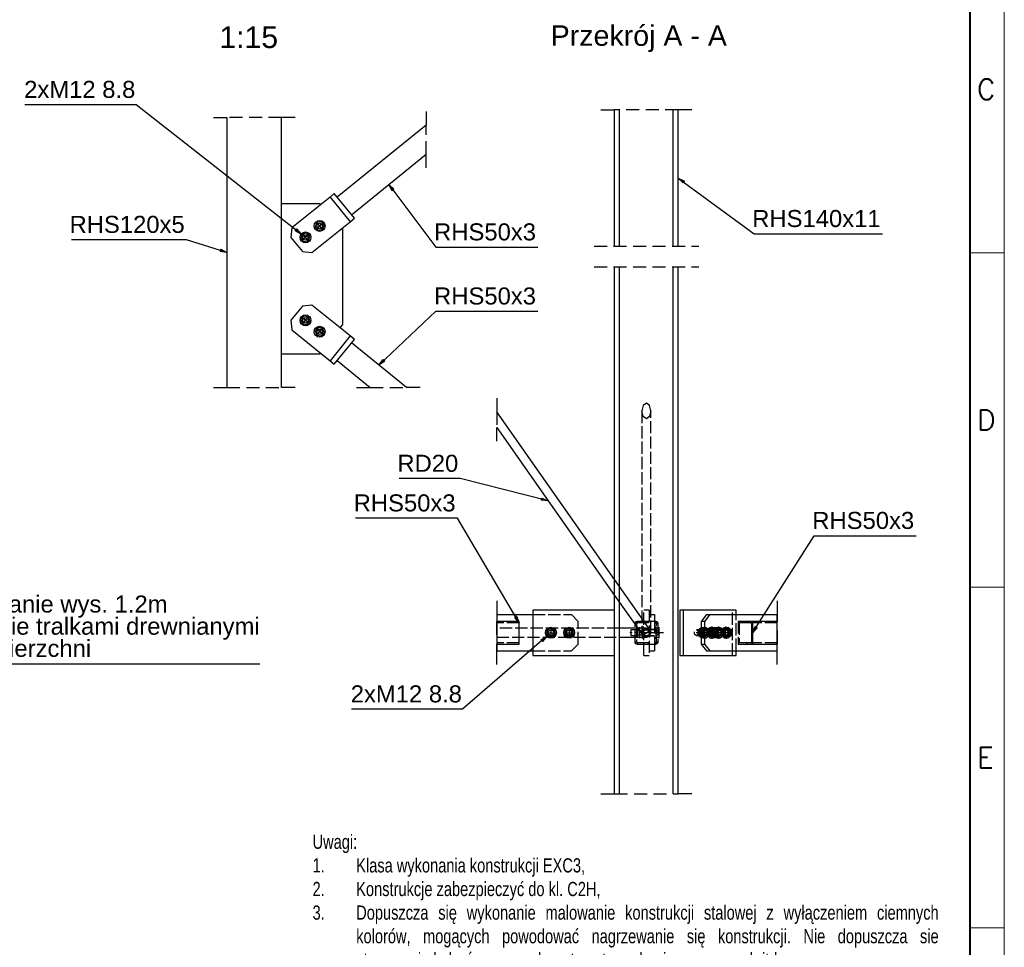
# Paper-space layout 'A0 Advance Steel' of a CAD drawing. Header units: millimetres. Extents: x 228 to 822, y 214 to 634.
# Tile 75 of 76: x 678 to 822, y 361 to 497. Entities that reach past the tile are written whole.
import ezdxf

# ---------------------------------------------------------------- set-up
doc = ezdxf.new("R2010")
doc.units = ezdxf.units.MM
for name, pattern in [('ACAD_ISO02W100', [15, 12, -3]), ('ACAD_ISO04W100', [30, 24, -3, 0, -3]), ('DASHED', [19.05, 12.7, -6.35])]:
    doc.linetypes.add(name, pattern=pattern)
doc.layers.get('0').update_dxf_attribs({"linetype": 'CONTINUOUS'})
for name, color, linetype, lineweight in [('5', 7, 'CONTINUOUS', 15), ('A_opis', 7, 'CONTINUOUS', 5), ('RAHM2', 1, 'CONTINUOUS', 15), ('RAHM3', 51, 'CONTINUOUS', 30), ('RAHM5', 3, 'CONTINUOUS', 40)]:
    doc.layers.add(name, color=color, linetype=linetype, lineweight=lineweight)
for name, color, linetype in [('AS_Belki', 145, 'CONTINUOUS'), ('AS_Blachy', 30, 'CONTINUOUS'), ('AS_INS_ON', 7, 'CONTINUOUS'), ('AS_Kraty', 9, 'CONTINUOUS'), ('AS_Sruby', 9, 'CONTINUOUS')]:
    doc.layers.add(name, color=color, linetype=linetype)
doc.styles.add('Arial', font='arial.ttf')
doc.styles.add('CalloutText_Small', font='arial.ttf', dxfattribs={"height": 3.175})
doc.styles.add('Podstawowy AB', font='ARIALN.TTF', dxfattribs={"width": 0.9})
doc.styles.add('ROMANS', font='romans.shx', dxfattribs={"width": 0.9})

# ---------------------------------------------------------------- blocks, each defined once
blk = doc.blocks.new('132QEWDSAASD')
at = {"layer": 'RAHM2'}
for p, q in [((589, 249), (594, 249)), ((589, 200), (594, 200)), ((589, 150), (594, 150))]:
    blk.add_line(p, q, dxfattribs=at)
blk.add_lwpolyline([(0, 0), (0, 420), (594, 420), (594, 0)], close=True, dxfattribs=at)
at = {"layer": 'RAHM5'}
blk.add_line((589, 5), (589, 415), dxfattribs=at)
at = {"layer": 'RAHM3', "style": 'ROMANS'}
for s, p in [('C', (590, 271.5)), ('D', (590, 223)), ('E', (590, 173.5))]:
    blk.add_text(s, height=3, dxfattribs=at).set_placement(p)
blk = doc.blocks.new('5ytrhfgvc')
at = {"layer": '5'}
blk.add_blockref('132QEWDSAASD', (0, 0), dxfattribs=at)

psp = doc.layouts.new('A0 Advance Steel')

# ---------------------------------------------------------------- linework, layer by layer
at = {"color": 0, "linetype": 'ByBlock', "lineweight": -2}
for p, q in [((775.06, 473.21), (774.36, 473.93)), ((774.36, 473.93), (775.26, 473.48)), ((732.39, 472.08), (731.92, 472.98)), ((731.92, 472.98), (732.66, 472.29)), ((732.39, 472.08), (732.66, 472.29)), ((775.06, 473.21), (775.26, 473.48)), ((718.38, 466.47, -18258.5), (718.17, 466.21, -18258.5)), ((718.38, 466.47, -18258.5), (719.06, 465.72, -18258.5)), ((719.06, 465.72, -18258.5), (718.17, 466.21, -18258.5)), ((707.27, 463.49), (707.17, 463.17)), ((708.18, 463.03), (707.17, 463.17)), ((707.27, 463.49), (708.18, 463.03)), ((730.46, 446.5), (731.08, 447.3)), ((731.31, 447.06), (730.46, 446.5)), ((731.31, 447.06), (731.08, 447.3)), ((754.36, 426.99), (754.27, 426.67)), ((755.28, 426.59), (754.27, 426.67)), ((754.36, 426.99), (755.28, 426.59)), ((750.66, 409.66), (750.37, 409.49)), ((751.02, 408.72), (750.37, 409.49)), ((750.66, 409.66), (751.02, 408.72)), ((785.25, 407.25), (785.65, 408.18)), ((785.93, 408), (785.25, 407.25)), ((785.93, 408), (785.65, 408.18)), ((754.22, 406.2, -1191.36), (755.09, 406.73, -1191.36)), ((754.22, 406.2, -1191.36), (754.44, 405.95, -1191.36)), ((755.09, 406.73, -1191.36), (754.44, 405.95, -1191.36))]:
    psp.add_line(p, q, dxfattribs=at)
at = {"color": 7}
for points in [[(719.06, 465.72), (694.84, 484.69), (678.53, 484.69)], [(774.36, 473.93), (785.49, 465.75), (804.32, 465.75)], [(731.92, 472.98), (738.83, 463.79), (753.78, 463.79)], [(708.18, 463.03), (702.26, 464.89), (685.37, 464.89)], [(730.46, 446.5), (738.83, 454.39), (753.78, 454.39)], [(755.28, 426.59), (742.37, 429.85), (733.44, 429.85)], [(751.02, 408.72), (741.98, 424.04), (727.04, 424.04)], [(785.25, 407.25), (794.29, 421.47), (809.24, 421.47)], [(755.09, 406.73), (742.74, 396.03), (726.43, 396.03)]]:
    psp.add_lwpolyline(points, dxfattribs=at)
at = {"color": 7, "elevation": 28346.77}
psp.add_lwpolyline([(647.65, 410.69), (660.23, 402.71), (713.02, 402.71)], dxfattribs=at)
at = {"layer": 'AS_Belki', "color": 7, "linetype": 'Continuous', "ltscale": 0.15}
for p, q in [((763.02, 483.93), (765.02, 483.93)), ((776.36, 483.93), (774.36, 483.93)), ((706.18, 482.82), (708.18, 482.82)), ((718.18, 482.82), (716.18, 482.82)), ((737.41, 483.71), (737.41, 481.71)), ((737.41, 475.42), (737.41, 477.42)), ((706.18, 443.24), (708.18, 443.24)), ((718.18, 443.24), (716.18, 443.24)), ((727.19, 443.24), (729.19, 443.24)), ((736.49, 443.24), (734.49, 443.24)), ((747.73, 441.66), (747.73, 439.66)), ((747.73, 435.34), (747.73, 437.34)), ((747.73, 410.92), (747.73, 408.92)), ((788.87, 410.92), (788.87, 408.92)), ((747.73, 403.58), (747.73, 405.58)), ((788.87, 403.58), (788.87, 405.58)), ((763.02, 383.61), (765.02, 383.61)), ((776.36, 383.61), (774.36, 383.61))]:
    psp.add_line(p, q, dxfattribs=at)
at = {"layer": 'AS_Belki', "color": 7, "linetype": 'DASHED', "ltscale": 0.15}
for p, q in [((774.36, 483.93), (765.02, 483.93)), ((716.18, 482.82), (708.18, 482.82)), ((737.41, 477.42), (737.41, 481.71)), ((708.18, 443.24), (716.18, 443.24)), ((729.19, 443.24), (734.49, 443.24)), ((747.73, 439.66), (747.73, 437.34)), ((747.73, 408.92), (747.73, 405.58)), ((788.87, 405.58), (788.87, 408.92)), ((765.02, 383.61), (774.36, 383.61))]:
    psp.add_line(p, q, dxfattribs=at)
at = {"layer": 'AS_Belki', "linetype": 'Continuous', "ltscale": 0.15}
for p, q in [((765.02, 463.93), (765.02, 483.93)), ((765.76, 463.93), (765.76, 483.93)), ((773.62, 463.93), (773.62, 483.93)), ((774.36, 463.93), (774.36, 483.93)), ((708.18, 482.82), (708.18, 443.24)), ((716.18, 443.24), (716.18, 482.82)), ((737.41, 481.71), (724.34, 471.14)), ((726.44, 468.55), (737.41, 477.42)), ((765.02, 383.61), (765.02, 460.93)), ((765.76, 383.61), (765.76, 460.93)), ((773.62, 383.61), (773.62, 460.93)), ((774.36, 383.61), (774.36, 460.93)), ((734.49, 443.24), (726.44, 449.75)), ((724.34, 447.16), (729.19, 443.24)), ((765.02, 415.05), (747.73, 439.66)), ((747.73, 437.34), (765.02, 412.73)), ((770.24, 407.63), (765.76, 414.01)), ((765.76, 411.69), (769.15, 406.87)), ((751.02, 408.92), (747.73, 408.92)), ((751.02, 405.58), (751.02, 408.92)), ((785.25, 408.92), (785, 408.92)), ((785, 408.92), (785, 408.72)), ((785, 408.72), (785.12, 408.72)), ((785.12, 408.72), (785.12, 405.78)), ((788.87, 408.92), (785.25, 408.92)), ((785.25, 408.92), (785.25, 405.58)), ((768.41, 407.92), (765.76, 407.92)), ((769.31, 406.98), (769.69, 407.25)), ((769.69, 407.25), (770.08, 407.52)), ((765.76, 406.58), (769.69, 406.58)), ((785.12, 405.78), (785, 405.78)), ((785, 405.78), (785, 405.58)), ((747.73, 405.58), (751.02, 405.58)), ((785, 405.58), (785.25, 405.58)), ((785.25, 405.58), (788.87, 405.58))]:
    psp.add_line(p, q, dxfattribs=at)
at = {"layer": 'AS_Belki', "color": 84, "linetype": 'ACAD_ISO02W100', "ltscale": 0.15}
for p, q in [((769.22, 440.6), (769.02, 439.78)), ((769.69, 440.93), (769.22, 440.6)), ((770.16, 440.6), (769.69, 440.93)), ((770.36, 439.78), (770.16, 440.6)), ((769.22, 438.96), (769.02, 439.78)), ((769.02, 439.78), (769.02, 407.25)), ((770.36, 439.78), (770.16, 438.96)), ((770.36, 407.25), (770.36, 439.78)), ((769.69, 438.62), (769.22, 438.96)), ((770.16, 438.96), (769.69, 438.62)), ((765.76, 414.01), (765.02, 415.05)), ((765.02, 412.73), (765.76, 411.69)), ((751.02, 408.72), (747.73, 408.72)), ((768.11, 408.83), (768.02, 408.62)), ((768.32, 408.92), (768.11, 408.83)), ((768.28, 408.66), (768.42, 408.72)), ((770.02, 408.92), (768.32, 408.92)), ((770.02, 408.72), (768.42, 408.72)), ((770.02, 408.72), (770.02, 408.92)), ((771.06, 408.92), (770.96, 408.92)), ((770.96, 408.92), (770.96, 408.72)), ((770.96, 408.72), (771.1, 408.66)), ((771.27, 408.83), (771.06, 408.92)), ((771.36, 408.62), (771.27, 408.83)), ((784.41, 408.92), (783.15, 408.92)), ((783.15, 408.92), (783.15, 405.58)), ((784.41, 408.72), (783.28, 408.72)), ((783.28, 408.72), (783.28, 405.78)), ((785, 408.92), (784.41, 408.92)), ((784.41, 408.92), (784.41, 408.72)), ((785, 408.72), (784.41, 408.72)), ((788.87, 408.72), (785.12, 408.72)), ((765.76, 407.92), (747.73, 407.92)), ((747.77, 407.25), (747.73, 407.33)), ((747.73, 407.17), (747.77, 407.25)), ((768.02, 405.88), (768.02, 408.62)), ((768.22, 408.52), (768.28, 408.66)), ((768.22, 408.52), (768.22, 405.98)), ((769.69, 407.92), (768.41, 407.92)), ((770.08, 407.52), (770.24, 407.63)), ((771.1, 408.66), (771.16, 408.52)), ((771.16, 405.98), (771.16, 408.52)), ((771.36, 408.62), (771.36, 405.88)), ((747.73, 406.58), (765.76, 406.58)), ((751.02, 405.78), (747.73, 405.78)), ((768.02, 405.88), (768.11, 405.67)), ((768.28, 405.84), (768.22, 405.98)), ((768.42, 405.78), (768.28, 405.84)), ((770.02, 405.78), (768.42, 405.78)), ((769.15, 406.87), (769.31, 406.98)), ((770.02, 405.58), (770.02, 405.78)), ((771.1, 405.84), (770.96, 405.78)), ((770.96, 405.78), (770.96, 405.58)), ((771.16, 405.98), (771.1, 405.84)), ((771.27, 405.67), (771.36, 405.88)), ((784.41, 405.78), (783.28, 405.78)), ((785, 405.78), (784.41, 405.78)), ((784.41, 405.78), (784.41, 405.58)), ((788.87, 405.78), (785.12, 405.78)), ((768.11, 405.67), (768.32, 405.58)), ((768.32, 405.58), (770.02, 405.58)), ((770.96, 405.58), (771.06, 405.58)), ((771.06, 405.58), (771.27, 405.67)), ((783.15, 405.58), (784.41, 405.58)), ((784.41, 405.58), (785, 405.58))]:
    psp.add_line(p, q, dxfattribs=at)
at = {"layer": 'AS_Belki', "color": 84, "linetype": 'ACAD_ISO02W100', "ltscale": 0.15, "extrusion": (0, 0, -1)}
for centre, start, end in [((-768.32, 408.62), 0, 90), ((-771.06, 408.62), 90, 180), ((-768.32, 405.88), 270, 0), ((-771.06, 405.88), 180, 270)]:
    psp.add_arc(centre, 0.3, start, end, dxfattribs=at)
at = {"layer": 'AS_Belki', "color": 84, "linetype": 'ACAD_ISO02W100', "ltscale": 0.15}
for centre, start, end in [((768.42, 408.52), 90, 180), ((770.96, 408.52), 0, 89.9809), ((768.42, 405.98), 180, 270), ((770.96, 405.98), 270.0191, 0)]:
    psp.add_arc(centre, 0.2, start, end, dxfattribs=at)
at = {"layer": 'AS_Belki', "color": 84, "linetype": 'ACAD_ISO02W100', "ltscale": 0.15, "extrusion": (0, -0.818132, 0.57503)}
psp.add_arc((769.69, 234.18, -333.18), 0.667, 50.7123, 307.3007, dxfattribs=at)
at = {"layer": 'AS_Belki', "color": 84, "linetype": 'ACAD_ISO02W100', "ltscale": 0.15, "extrusion": (-0.707107, 5.20417e-13, -0.707107)}
psp.add_arc((-407.25, -544.25, -544.25), 0.667, 63.5728, 315, dxfattribs=at)
at = {"layer": 'AS_Belki', "linetype": 'Continuous', "ltscale": 0.15, "extrusion": (0, -0.818132, 0.57503)}
psp.add_arc((769.69, 234.18, -333.18), 0.667, 307.3007, 50.7123, dxfattribs=at)
at = {"layer": 'AS_Belki', "linetype": 'Continuous', "ltscale": 0.15, "extrusion": (-0.707107, 5.20417e-13, -0.707107)}
psp.add_arc((-407.25, -544.25, -544.25), 0.667, 315, 63.5728, dxfattribs=at)
at = {"layer": 'AS_Blachy', "linetype": 'Continuous', "ltscale": 0.15}
for p, q in [((723.3, 471.15), (717.71, 466.63)), ((723.92, 471.66), (723.3, 471.15)), ((723.3, 471.15), (726.24, 467.53)), ((726.86, 468.03), (723.92, 471.66)), ((721.84, 470.15), (716.18, 470.15)), ((721.94, 470.05), (721.84, 470.15)), ((726.24, 467.53), (726.86, 468.03)), ((717.71, 466.63), (717.56, 465.22)), ((720.64, 463), (726.24, 467.53)), ((725.18, 466.48), (725.08, 466.59)), ((725.18, 452.48), (725.18, 466.48)), ((717.56, 465.22), (719.24, 463.15)), ((719.24, 463.15), (720.64, 463)), ((719.24, 455.15), (717.56, 453.08)), ((720.64, 455.3), (719.24, 455.15)), ((726.24, 450.77), (720.64, 455.3)), ((717.56, 453.08), (717.71, 451.67)), ((724.77, 451.96), (725.18, 452.48)), ((717.71, 451.67), (723.3, 447.15)), ((726.24, 450.77), (723.3, 447.15)), ((726.86, 450.27), (726.24, 450.77)), ((723.92, 446.64), (726.86, 450.27)), ((716.18, 448.15), (721.84, 448.15)), ((721.84, 448.15), (721.93, 448.26)), ((723.3, 447.15), (723.92, 446.64)), ((765.02, 410.58), (753.03, 410.58)), ((753.03, 410.58), (753.03, 403.92)), ((775.07, 410.58), (774.57, 410.58)), ((774.57, 410.58), (774.57, 403.92)), ((782.85, 410.58), (775.07, 410.58)), ((775.07, 410.58), (775.07, 403.92)), ((782.85, 409.92), (782.85, 410.58)), ((747.73, 409.92), (753.03, 409.92)), ((778.49, 409.92), (777.72, 408.92)), ((778.22, 408.92), (777.72, 408.92)), ((777.72, 408.92), (777.72, 405.58)), ((779, 409.92), (778.22, 408.92)), ((778.22, 408.92), (778.22, 405.58)), ((778.49, 409.92), (779, 409.92)), ((779, 409.92), (788.87, 409.92)), ((747.73, 404.58), (753.03, 404.58)), ((777.72, 405.58), (778.49, 404.58)), ((777.72, 405.58), (778.22, 405.58)), ((778.22, 405.58), (779, 404.58)), ((778.49, 404.58), (779, 404.58)), ((779, 404.58), (788.87, 404.58)), ((782.85, 403.92), (782.85, 404.58)), ((753.03, 403.92), (765.02, 403.92)), ((774.57, 403.92), (775.07, 403.92)), ((775.07, 403.92), (782.85, 403.92))]:
    psp.add_line(p, q, dxfattribs=at)
at = {"layer": 'AS_Blachy', "color": 7, "linetype": 'Continuous', "ltscale": 0.15}
for p, q in [((747.73, 411.92), (747.73, 409.92)), ((788.87, 411.92), (788.87, 409.92)), ((747.73, 406.92), (747.73, 408.92)), ((788.87, 406.92), (788.87, 408.92)), ((747.73, 407.58), (747.73, 405.58)), ((788.87, 407.58), (788.87, 405.58)), ((747.73, 402.58), (747.73, 404.58)), ((788.87, 402.58), (788.87, 404.58))]:
    psp.add_line(p, q, dxfattribs=at)
at = {"layer": 'AS_Blachy', "color": 84, "linetype": 'ACAD_ISO02W100', "ltscale": 0.15}
for p, q in [((765.03, 403.92), (765.03, 410.58)), ((770.09, 410.58), (769.29, 410.58)), ((769.29, 403.92), (769.29, 410.58)), ((770.09, 410.58), (770.09, 403.92)), ((782.34, 403.92), (782.34, 410.58)), ((753.03, 409.92), (758.69, 409.92)), ((759.69, 408.92), (758.69, 409.92)), ((759.69, 405.58), (759.69, 408.92)), ((770.09, 409.92), (770.89, 409.92)), ((770.89, 408.92), (770.09, 408.92)), ((770.89, 409.92), (770.89, 408.92)), ((770.89, 408.92), (770.89, 405.58)), ((782.85, 404.58), (782.85, 409.92)), ((770.09, 407.72), (769.29, 407.72)), ((770.89, 407.72), (770.09, 407.72)), ((778.75, 407.72), (778.25, 407.72)), ((779.26, 407.72), (778.75, 407.72)), ((780.83, 407.72), (780.32, 407.72)), ((781.33, 407.72), (780.83, 407.72)), ((769.29, 406.78), (770.09, 406.78)), ((770.09, 406.78), (770.89, 406.78)), ((778.25, 406.78), (778.75, 406.78)), ((778.75, 406.78), (779.09, 406.78)), ((779.09, 406.78), (779.26, 406.78)), ((780.32, 406.78), (780.83, 406.78)), ((780.83, 406.78), (781.16, 406.78)), ((781.16, 406.78), (781.33, 406.78)), ((753.03, 404.58), (758.69, 404.58)), ((758.69, 404.58), (759.69, 405.58)), ((770.09, 405.58), (770.89, 405.58)), ((770.09, 404.58), (770.89, 404.58)), ((770.89, 405.58), (770.89, 404.58)), ((769.29, 403.92), (770.09, 403.92))]:
    psp.add_line(p, q, dxfattribs=at)
at = {"layer": 'AS_Blachy', "color": 7, "linetype": 'DASHED', "ltscale": 0.15}
for p, q in [((747.73, 409.92), (747.73, 408.92)), ((788.87, 408.92), (788.87, 409.92)), ((747.73, 405.58), (747.73, 404.58)), ((788.87, 404.58), (788.87, 405.58))]:
    psp.add_line(p, q, dxfattribs=at)
at = {"layer": 'AS_Blachy', "color": 84, "linetype": 'ACAD_ISO02W100', "ltscale": 0.15, "extrusion": (-4.37281e-09, -1.24577e-14, 1)}
psp.add_circle((755.69, 407.25, 0), 0.467, dxfattribs=at)
at = {"layer": 'AS_Blachy', "color": 84, "linetype": 'ACAD_ISO02W100', "ltscale": 0.15, "extrusion": (-4.37281e-09, 1.24577e-14, 1)}
psp.add_circle((758.36, 407.25, 0), 0.467, dxfattribs=at)
at = {"layer": 'AS_Blachy', "color": 84, "linetype": 'ACAD_ISO02W100', "ltscale": 0.15, "extrusion": (0.629051, -3.0296e-13, 0.777364)}
for centre in [(407.25, -604.98, 489.56), (407.25, -606.59, 490.86)]:
    psp.add_circle(centre, 0.467, dxfattribs=at)
at = {"layer": 'AS_Blachy', "color": 84, "linetype": 'ACAD_ISO02W100', "ltscale": 0.15, "extrusion": (0.629051, 8.09706e-13, 0.777364)}
psp.add_circle((407.25, -605.37, 489.88), 0.467, dxfattribs=at)
at = {"layer": 'AS_Blachy', "color": 84, "linetype": 'ACAD_ISO02W100', "ltscale": 0.15, "extrusion": (0.629051, -9.43068e-14, 0.777364)}
psp.add_circle((407.25, -605.77, 490.19), 0.467, dxfattribs=at)
at = {"layer": 'AS_Blachy', "color": 84, "linetype": 'ACAD_ISO02W100', "ltscale": 0.15, "extrusion": (0.629051, -1.48943e-13, 0.777364)}
psp.add_circle((407.25, -606.99, 491.18), 0.467, dxfattribs=at)
at = {"layer": 'AS_Blachy', "color": 84, "linetype": 'ACAD_ISO02W100', "ltscale": 0.15, "extrusion": (0.629051, -6.909e-14, 0.777364)}
psp.add_circle((407.25, -607.38, 491.5), 0.467, dxfattribs=at)
at = {"layer": 'AS_Kraty', "color": 7, "linetype": 'DASHED', "ltscale": 0.15}
for p, q in [((762.02, 463.93), (777.36, 463.93)), ((762.02, 460.93), (777.36, 460.93))]:
    psp.add_line(p, q, dxfattribs=at)
at = {"layer": 'AS_Sruby', "linetype": 'Continuous', "ltscale": 0.15}
for p, q in [((721.34, 467.43), (721.11, 466.8)), ((721.11, 466.8), (721.53, 466.29)), ((722, 467.53), (721.34, 467.43)), ((722.42, 467.01), (722, 467.53)), ((722.18, 466.39), (722.42, 467.01)), ((719.27, 465.75), (719.03, 465.13)), ((719.03, 465.13), (719.45, 464.61)), ((719.93, 465.85), (719.27, 465.75)), ((720.35, 465.34), (719.93, 465.85)), ((720.11, 464.71), (720.35, 465.34)), ((721.53, 466.29), (722.18, 466.39)), ((719.45, 464.61), (720.11, 464.71)), ((719.45, 453.69), (719.03, 453.17)), ((720.11, 453.59), (719.45, 453.69)), ((720.35, 452.97), (720.11, 453.59)), ((719.03, 453.17), (719.27, 452.55)), ((719.27, 452.55), (719.93, 452.45)), ((719.93, 452.45), (720.35, 452.97)), ((721.53, 452.02), (721.11, 451.5)), ((722.18, 451.91), (721.53, 452.02)), ((721.11, 451.5), (721.34, 450.87)), ((721.34, 450.87), (722, 450.77)), ((722, 450.77), (722.42, 451.29)), ((722.42, 451.29), (722.18, 451.91)), ((755.69, 407.92), (755.11, 407.58)), ((755.11, 407.58), (755.11, 406.92)), ((756.27, 407.58), (755.69, 407.92)), ((756.27, 406.92), (756.27, 407.58)), ((758.36, 407.92), (757.78, 407.58)), ((757.78, 407.58), (757.78, 406.92)), ((758.94, 407.58), (758.36, 407.92)), ((758.94, 406.92), (758.94, 407.58)), ((779.36, 407.92), (778.91, 407.58)), ((778.91, 407.58), (779.23, 407.58)), ((778.91, 407.58), (778.91, 406.92)), ((779.23, 407.58), (779.68, 407.92)), ((779.23, 406.92), (779.23, 407.58)), ((779.36, 408.05), (779.26, 408.05)), ((779.68, 407.92), (779.36, 407.92)), ((780.13, 407.58), (779.68, 407.92)), ((780.13, 406.92), (780.13, 407.58)), ((781.43, 407.92), (780.98, 407.58)), ((780.98, 407.58), (781.3, 407.58)), ((780.98, 407.58), (780.98, 406.92)), ((781.3, 407.58), (781.75, 407.92)), ((781.3, 406.92), (781.3, 407.58)), ((781.43, 408.05), (781.33, 408.05)), ((781.75, 407.92), (781.43, 407.92)), ((782.2, 407.58), (781.75, 407.92)), ((782.2, 406.92), (782.2, 407.58)), ((755.11, 406.92), (755.69, 406.58)), ((755.69, 406.58), (756.27, 406.92)), ((757.78, 406.92), (758.36, 406.58)), ((758.36, 406.58), (758.94, 406.92)), ((778.91, 406.92), (779.36, 406.58)), ((778.91, 406.92), (779.23, 406.92)), ((779.68, 406.58), (779.23, 406.92)), ((779.26, 406.45), (779.36, 406.45)), ((779.36, 406.58), (779.68, 406.58)), ((779.68, 406.58), (780.13, 406.92)), ((780.98, 406.92), (781.43, 406.58)), ((780.98, 406.92), (781.3, 406.92)), ((781.75, 406.58), (781.3, 406.92)), ((781.33, 406.45), (781.43, 406.45)), ((781.43, 406.58), (781.75, 406.58)), ((781.75, 406.58), (782.2, 406.92))]:
    psp.add_line(p, q, dxfattribs=at)
at = {"layer": 'AS_Sruby', "color": 10, "linetype": 'ACAD_ISO04W100', "ltscale": 0.15}
for p, q in [((722.39, 467.41), (721.14, 466.41)), ((722.39, 467.41), (721.14, 466.41)), ((722.27, 466.29), (721.26, 467.53)), ((722.27, 466.29), (721.26, 467.53)), ((721.76, 466.91), (721.76, 466.91)), ((720.31, 465.73), (719.07, 464.73)), ((720.31, 465.73), (719.07, 464.73)), ((720.2, 464.61), (719.19, 465.85)), ((720.2, 464.61), (719.19, 465.85)), ((719.69, 465.23), (719.69, 465.23)), ((720.31, 452.57), (719.07, 453.57)), ((720.31, 452.57), (719.07, 453.57)), ((720.31, 452.57), (719.07, 453.57)), ((720.31, 452.57), (719.07, 453.57)), ((719.19, 452.45), (720.2, 453.69)), ((719.19, 452.45), (720.2, 453.69)), ((719.19, 452.45), (720.2, 453.69)), ((719.19, 452.45), (720.2, 453.69)), ((719.69, 453.07), (719.69, 453.07)), ((719.69, 453.07), (719.69, 453.07)), ((721.26, 450.77), (722.27, 452.01)), ((721.26, 450.77), (722.27, 452.01)), ((721.26, 450.77), (722.27, 452.01)), ((721.26, 450.77), (722.27, 452.01)), ((722.39, 450.89), (721.14, 451.9)), ((722.39, 450.89), (721.14, 451.9)), ((722.39, 450.89), (721.14, 451.9)), ((722.39, 450.89), (721.14, 451.9)), ((721.76, 451.39), (721.76, 451.39)), ((721.76, 451.39), (721.76, 451.39)), ((754.89, 407.25), (756.49, 407.25)), ((754.89, 407.25), (756.49, 407.25)), ((755.69, 408.05), (755.69, 406.45)), ((755.69, 408.05), (755.69, 406.45)), ((755.69, 407.25), (755.69, 407.25)), ((757.56, 407.25), (759.16, 407.25)), ((757.56, 407.25), (759.16, 407.25)), ((758.36, 408.05), (758.36, 406.45)), ((758.36, 408.05), (758.36, 406.45)), ((758.36, 407.25), (758.36, 407.25)), ((772.19, 407.25), (767.26, 407.25)), ((772.19, 407.25), (767.26, 407.25)), ((768.66, 408.05), (768.66, 406.45)), ((768.66, 408.05), (768.66, 406.45)), ((768.66, 407.25), (768.66, 407.25)), ((768.66, 407.25), (768.66, 407.25)), ((771.53, 408.05), (771.53, 406.45)), ((771.53, 408.05), (771.53, 406.45)), ((771.53, 407.25), (771.53, 407.25)), ((771.53, 407.25), (771.53, 407.25)), ((780.08, 407.25), (776.97, 407.25)), ((778.47, 407.25), (777.23, 407.25)), ((777.85, 408.05), (777.85, 406.45)), ((780.28, 407.25), (779.03, 407.25)), ((782.15, 407.25), (779.04, 407.25)), ((780.55, 407.25), (779.3, 407.25)), ((779.66, 408.05), (779.66, 406.45)), ((779.92, 408.05), (779.92, 406.45)), ((782.35, 407.25), (781.11, 407.25)), ((781.73, 408.05), (781.73, 406.45))]:
    psp.add_line(p, q, dxfattribs=at)
at = {"layer": 'AS_Sruby', "color": 84, "linetype": 'ACAD_ISO02W100', "ltscale": 0.15}
for p, q in [((768.4, 407.65), (767.39, 407.65)), ((767.39, 407.65), (767.39, 407.62)), ((767.39, 407.62), (767.39, 407.53)), ((767.39, 407.53), (767.39, 407.4)), ((767.39, 407.4), (767.39, 407.25)), ((767.39, 407.25), (767.39, 407.1)), ((768.41, 407.92), (768.4, 407.92)), ((768.4, 407.92), (768.4, 407.58)), ((768.4, 407.58), (769.02, 407.58)), ((768.4, 407.58), (768.4, 406.92)), ((769.12, 407.92), (768.41, 407.92)), ((769.02, 407.58), (769.12, 407.58)), ((769.29, 408.05), (769.12, 408.05)), ((769.12, 408.03), (769.12, 408.05)), ((769.12, 407.99), (769.12, 408.03)), ((769.12, 407.92), (769.12, 407.99)), ((769.12, 407.82), (769.12, 407.92)), ((769.12, 407.69), (769.12, 407.82)), ((769.12, 407.56), (769.12, 407.69)), ((769.12, 407.41), (769.12, 407.56)), ((769.12, 407.25), (769.12, 407.41)), ((769.12, 407.11), (769.12, 407.25)), ((770.05, 407.65), (769.29, 407.65)), ((770.89, 407.65), (770.05, 407.65)), ((771.06, 408.05), (770.89, 408.05)), ((771.06, 408.05), (771.06, 408.03)), ((771.06, 408.03), (771.06, 407.99)), ((771.06, 407.99), (771.06, 407.91)), ((771.56, 407.92), (771.06, 407.92)), ((771.06, 407.91), (771.06, 407.82)), ((771.06, 407.82), (771.06, 407.69)), ((771.06, 407.69), (771.06, 407.56)), ((771.06, 407.58), (771.56, 407.58)), ((771.06, 407.56), (771.06, 407.41)), ((771.06, 407.41), (771.06, 407.25)), ((771.06, 407.25), (771.06, 407.09)), ((771.56, 407.58), (771.56, 407.92)), ((771.56, 406.92), (771.56, 407.58)), ((777.33, 407.65), (777.05, 407.65)), ((777.69, 407.92), (777.24, 407.58)), ((777.24, 407.58), (777.7, 407.58)), ((777.24, 407.58), (777.24, 406.92)), ((777.61, 407.65), (777.33, 407.65)), ((777.69, 407.65), (777.61, 407.65)), ((777.69, 407.92), (778.14, 407.58)), ((777.72, 407.92), (777.69, 407.92)), ((777.7, 407.58), (778.15, 407.92)), ((777.7, 406.92), (777.7, 407.58)), ((778.15, 407.92), (777.72, 407.92)), ((778.14, 407.58), (778.59, 407.58)), ((778.14, 407.58), (778.14, 406.92)), ((778.25, 408.05), (778.15, 408.05)), ((778.59, 407.58), (778.15, 407.92)), ((778.63, 407.65), (778.25, 407.65)), ((778.59, 406.92), (778.59, 407.58)), ((778.72, 407.65), (778.63, 407.65)), ((779, 407.65), (778.72, 407.65)), ((779.26, 407.65), (779, 407.65)), ((779.77, 407.65), (779.26, 407.65)), ((779.77, 407.92), (779.32, 407.58)), ((779.32, 407.58), (779.77, 407.58)), ((779.32, 407.58), (779.32, 406.92)), ((779.36, 407.92), (779.81, 407.58)), ((779.77, 407.92), (780.21, 407.58)), ((779.88, 407.92), (779.77, 407.92)), ((779.77, 407.58), (780.22, 407.92)), ((779.77, 406.92), (779.77, 407.58)), ((779.81, 407.58), (780.13, 407.58)), ((779.81, 407.58), (779.81, 406.92)), ((780.22, 407.92), (779.88, 407.92)), ((780.21, 407.58), (780.67, 407.58)), ((780.21, 407.58), (780.21, 406.92)), ((780.32, 408.05), (780.22, 408.05)), ((780.67, 407.58), (780.22, 407.92)), ((780.7, 407.65), (780.32, 407.65)), ((780.67, 406.92), (780.67, 407.58)), ((780.79, 407.65), (780.7, 407.65)), ((781.07, 407.65), (780.79, 407.65)), ((781.33, 407.65), (781.07, 407.65)), ((781.43, 407.92), (781.88, 407.58)), ((781.88, 407.58), (782.2, 407.58)), ((781.88, 407.58), (781.88, 406.92)), ((767.39, 407.1), (767.39, 406.97)), ((767.39, 406.97), (767.39, 406.88)), ((767.39, 406.88), (767.39, 406.85)), ((767.39, 406.85), (768.4, 406.85)), ((768.4, 406.92), (769.11, 406.92)), ((768.4, 406.92), (768.4, 406.58)), ((768.4, 406.58), (769.12, 406.58)), ((768.4, 406.58), (768.4, 406.58)), ((769.11, 406.92), (769.12, 406.92)), ((769.12, 407.09), (769.12, 407.11)), ((769.12, 406.94), (769.12, 407.09)), ((769.12, 406.9), (769.12, 406.94)), ((769.12, 406.81), (769.12, 406.9)), ((769.12, 406.68), (769.12, 406.81)), ((769.12, 406.58), (769.12, 406.68)), ((769.12, 406.58), (769.12, 406.58)), ((769.12, 406.51), (769.12, 406.58)), ((769.12, 406.47), (769.12, 406.51)), ((769.12, 406.45), (769.12, 406.47)), ((769.12, 406.45), (769.29, 406.45)), ((769.29, 406.85), (770.89, 406.85)), ((770.89, 406.45), (771.06, 406.45)), ((771.06, 407.09), (771.06, 406.94)), ((771.06, 406.94), (771.06, 406.81)), ((771.06, 406.92), (771.56, 406.92)), ((771.06, 406.81), (771.06, 406.68)), ((771.06, 406.68), (771.06, 406.58)), ((771.06, 406.58), (771.56, 406.58)), ((771.06, 406.58), (771.06, 406.51)), ((771.06, 406.51), (771.06, 406.47)), ((771.06, 406.47), (771.06, 406.45)), ((771.56, 406.58), (771.56, 406.92)), ((777.05, 406.85), (777.33, 406.85)), ((777.24, 406.92), (777.69, 406.58)), ((777.24, 406.92), (777.58, 406.92)), ((777.33, 406.85), (777.61, 406.85)), ((777.58, 406.92), (777.7, 406.92)), ((777.61, 406.85), (777.69, 406.85)), ((778.14, 406.92), (777.69, 406.58)), ((777.69, 406.58), (778.15, 406.58)), ((778.15, 406.58), (777.7, 406.92)), ((778.14, 406.92), (778.59, 406.92)), ((778.15, 406.58), (778.59, 406.92)), ((778.15, 406.45), (778.25, 406.45)), ((778.25, 406.85), (778.63, 406.85)), ((778.63, 406.85), (778.72, 406.85)), ((778.72, 406.85), (779, 406.85)), ((779, 406.85), (779.13, 406.85)), ((779.13, 406.85), (779.26, 406.85)), ((779.26, 406.85), (779.4, 406.85)), ((779.32, 406.92), (779.77, 406.58)), ((779.32, 406.92), (779.42, 406.92)), ((779.81, 406.92), (779.36, 406.58)), ((779.4, 406.85), (779.77, 406.85)), ((779.42, 406.92), (779.77, 406.92)), ((780.22, 406.58), (779.77, 406.92)), ((780.21, 406.92), (779.77, 406.58)), ((779.77, 406.58), (780.22, 406.58)), ((779.81, 406.92), (780.13, 406.92)), ((780.21, 406.92), (780.67, 406.92)), ((780.22, 406.58), (780.67, 406.92)), ((780.22, 406.45), (780.32, 406.45)), ((780.32, 406.85), (780.7, 406.85)), ((780.7, 406.85), (780.79, 406.85)), ((780.79, 406.85), (781.07, 406.85)), ((781.07, 406.85), (781.33, 406.85)), ((781.88, 406.92), (781.43, 406.58)), ((781.88, 406.92), (782.2, 406.92))]:
    psp.add_line(p, q, dxfattribs=at)
at = {"layer": 'AS_Sruby', "linetype": 'Continuous', "ltscale": 0.15}
for centre, radius in [((721.76, 466.91), 0.8), ((721.76, 466.91), 0.4), ((719.69, 465.23), 0.8), ((719.69, 465.23), 0.4), ((719.69, 453.07), 0.8), ((719.69, 453.07), 0.4), ((721.76, 451.39), 0.8), ((721.76, 451.39), 0.4)]:
    psp.add_circle(centre, radius, dxfattribs=at)
at = {"layer": 'AS_Sruby', "linetype": 'Continuous', "ltscale": 0.15, "extrusion": (-4.37285e-09, -4.36906e-14, 1)}
psp.add_circle((755.69, 407.25, 0), 0.8, dxfattribs=at)
at = {"layer": 'AS_Sruby', "linetype": 'Continuous', "ltscale": 0.15, "extrusion": (-4.37285e-09, 3.04025e-14, 1)}
for centre in [(755.69, 407.25, 0), (758.36, 407.25, 0)]:
    psp.add_circle(centre, 0.4, dxfattribs=at)
at = {"layer": 'AS_Sruby', "linetype": 'Continuous', "ltscale": 0.15, "extrusion": (-4.37283e-09, -4.18245e-14, 1)}
psp.add_circle((758.36, 407.25, 0), 0.8, dxfattribs=at)
at = {"layer": 'AS_Sruby', "color": 84, "linetype": 'ACAD_ISO02W100', "ltscale": 0.15, "extrusion": (0.629051, 3.34986e-13, 0.777364)}
for centre in [(407.25, -604.05, 488.81), (407.25, -604.98, 489.56), (407.25, -605.77, 490.19), (407.25, -607.38, 491.5)]:
    psp.add_circle(centre, 0.4, dxfattribs=at)
at = {"layer": 'AS_Sruby', "color": 84, "linetype": 'ACAD_ISO02W100', "ltscale": 0.15, "extrusion": (0.629051, 3.17451e-13, 0.777364)}
psp.add_circle((407.25, -604.55, 489.21), 0.4, dxfattribs=at)
at = {"layer": 'AS_Sruby', "color": 84, "linetype": 'ACAD_ISO02W100', "ltscale": 0.15, "extrusion": (0.629051, 8.85238e-14, 0.777364)}
for centre in [(407.25, -604.9, 489.49), (407.25, -606.51, 490.8)]:
    psp.add_circle(centre, 0.8, dxfattribs=at)
at = {"layer": 'AS_Sruby', "color": 84, "linetype": 'ACAD_ISO02W100', "ltscale": 0.15, "extrusion": (0.629051, -1.03926e-13, 0.777364)}
for centre in [(407.25, -605.67, 490.11), (407.25, -606.59, 490.86)]:
    psp.add_circle(centre, 0.4, dxfattribs=at)
at = {"layer": 'AS_Sruby', "color": 84, "linetype": 'ACAD_ISO02W100', "ltscale": 0.15, "extrusion": (0.629051, 2.47049e-13, 0.777364)}
psp.add_circle((407.25, -606.16, 490.51), 0.4, dxfattribs=at)
at = {"layer": 'AS_Sruby', "color": 84, "linetype": 'ACAD_ISO02W100', "ltscale": 0.15, "extrusion": (-0.629051, 1.84635e-12, -0.777364)}
for centre, start, end in [((-407.25, -604.98, -489.56), 305.8104, 234.1896), ((-407.25, -604.98, -489.56), 234.2432, 305.7568), ((-407.25, -607.46, -491.56), 221.5807, 318.4193)]:
    psp.add_arc(centre, 0.8, start, end, dxfattribs=at)
at = {"layer": 'AS_Sruby', "linetype": 'Continuous', "ltscale": 0.15, "extrusion": (0.629051, 8.85238e-14, 0.777364)}
psp.add_arc((407.25, -605.77, 490.19), 0.8, 0, 180, dxfattribs=at)
at = {"layer": 'AS_Sruby', "linetype": 'Continuous', "ltscale": 0.15, "extrusion": (-0.629051, 1.73608e-12, -0.777364)}
psp.add_arc((-407.25, -605.85, -490.26), 0.8, 318.4193, 221.5807, dxfattribs=at)
at = {"layer": 'AS_Sruby', "color": 84, "linetype": 'ACAD_ISO02W100', "ltscale": 0.15, "extrusion": (0.629051, 8.85238e-14, 0.777364)}
psp.add_arc((407.25, -605.77, 490.19), 0.8, 180, 0, dxfattribs=at)
at = {"layer": 'AS_Sruby', "color": 84, "linetype": 'ACAD_ISO02W100', "ltscale": 0.15, "extrusion": (-0.629051, 1.75479e-12, -0.777364)}
for start, end in [(305.8104, 234.1896), (234.2432, 305.7568)]:
    psp.add_arc((-407.25, -606.59, -490.86), 0.8, start, end, dxfattribs=at)
at = {"layer": 'AS_Sruby', "color": 84, "linetype": 'ACAD_ISO02W100', "ltscale": 0.15, "extrusion": (-0.629051, 1.73608e-12, -0.777364)}
psp.add_arc((-407.25, -605.85, -490.26), 0.8, 221.5807, 318.4193, dxfattribs=at)
at = {"layer": 'AS_Sruby', "linetype": 'Continuous', "ltscale": 0.15, "extrusion": (0.629051, 1.45179e-13, 0.777364)}
psp.add_arc((407.25, -607.38, 491.5), 0.8, 0, 180, dxfattribs=at)
at = {"layer": 'AS_Sruby', "linetype": 'Continuous', "ltscale": 0.15, "extrusion": (-0.629051, 1.84635e-12, -0.777364)}
psp.add_arc((-407.25, -607.46, -491.56), 0.8, 318.4193, 221.5807, dxfattribs=at)
at = {"layer": 'AS_Sruby', "color": 84, "linetype": 'ACAD_ISO02W100', "ltscale": 0.15, "extrusion": (0.629051, 1.45179e-13, 0.777364)}
psp.add_arc((407.25, -607.38, 491.5), 0.8, 180, 0, dxfattribs=at)

# ---------------------------------------------------------------- block references
at = {"layer": '5'}
psp.add_blockref('5ytrhfgvc', (228.18, 213.95, 26127.24), dxfattribs=at)

# ---------------------------------------------------------------- texts
at = {"color": 84, "style": 'Arial'}
psp.add_text('Przekrój A - A', height=3, dxfattribs=at).set_placement((755.65, 493.33))
at = {"color": 7, "style": 'Arial'}
for s, p in [('2xM12 8.8', (678.43, 485.69)), ('RHS120x5', (685.09, 465.89)), ('RHS140x11', (785.21, 466.75)), ('RHS50x3', (738.55, 464.79)), ('RHS50x3', (738.55, 455.39)), ('RD20', (733.17, 430.85)), ('RHS50x3', (726.76, 425.04)), ('RHS50x3', (794.02, 422.47)), ('Obarierowanie wys. 1.2m ', (660.06, 410.21, 28346.77)), ('Wypełnienie tralkami drewnianymi', (660.19, 406.96, 28346.77)), ('do 50 powierzchni', (660.11, 403.71, 28346.77)), ('2xM12 8.8', (726.33, 397.03))]:
    psp.add_text(s, height=2.5, dxfattribs=at).set_placement(p)
at = {"layer": 'A_opis', "insert": (720.73, 377.63), "char_height": 2.13402, "attachment_point": 1, "style": 'Podstawowy AB'}
psp.add_mtext_dynamic_manual_height_columns('\\pxsm1,qj;{\\H0.97335x;Uwagi:\\P\\pi-3,l3,t3;1.^IKlasa wykonania konstrukcji EXC3,\\P2.^IKonstrukcje zabezpieczyć do kl. C2H,\\P3.^IDopuszcza się wykonanie malowanie konstrukcji stalowej z wyłączeniem ciemnych kolorów, mogących powodować nagrzewanie się konstrukcji. Nie dopuszcza sie stosowania kolorów czarnych, antracytowych, ciemno-szarych itd.,\\P4.^IProjekt rozpatrywać razem z pozostałymi częściami opracowania, \\P5.^INa belkach policzkowych C240 oraz belkach pomostu na poziomie  +25.03 wykonać obarierowanie stałe, wypełnienie obarierowania deskami w układzie pionowych. Wypełnienie deskami 50% powierzchni barierki.\\P6.^IPokrycie pomostów z zgrzewanych krat pomostowych 40x4,\\P7.^INależy zastosować kraty ze zwiększonym współczynnikiem tarcia - górne wykończenie płaskowników w układzie "na ostro" lub "trapezowe",\\P8.^IOparcie krat pomostowych należy wykonać równe wysokości płaskownika nośnego,\\P9.^IKraty pomostowe należy montować do konstrukcji w sposób zapewniający bezpieczeństwo użytkowania oraz w sposób nie pogarszający odporności korozyjnej kosntrukcji,\\P10.^IZaleca się mocowanie krat pomostowych za pomocą talerzowych kołnieży mocujących wkręcanych do kopnstrukcji nośnej pomostu, dopuszcza się zastosowanie równoważnego rozwiązania,\\P11.^IW konstrukcji stalowej na poziomie +28,575 oraz +29,245 należy przygotować siodła ^Jz blach pod montaż dachu, konstrukcja drewniana na rys. K-004, \\P12.^IFundamenty przedstawiono na rys. K-005\\P13.^IBelki policzkowe klatki schodowej opierać na profilach RHS 120x5 na poziomach ^J+8,45 ; +15,45 ; +22,45 \\P14.^IBelki policzkowe na pozostałych poziomach:\\P\\pi-5,l6,s*,q*,t6;14.1.^IBelka policzkowa zewnętrzna - opierać na profilu min. RHS 100x50x5\\P14.2.^IBelka policzkowa wewnętrzna -  opierać na belce policzkowej zewnętrznej poprzedniego biegu.}', width=91.5464, gutter_width=0.1, heights=[0], dxfattribs=at)
at = {"layer": 'AS_INS_ON', "style": 'CalloutText_Small'}
psp.add_text('1:15', height=3.175, dxfattribs=at).set_placement((707.05, 493.01))

doc.saveas('drawing.dxf')
